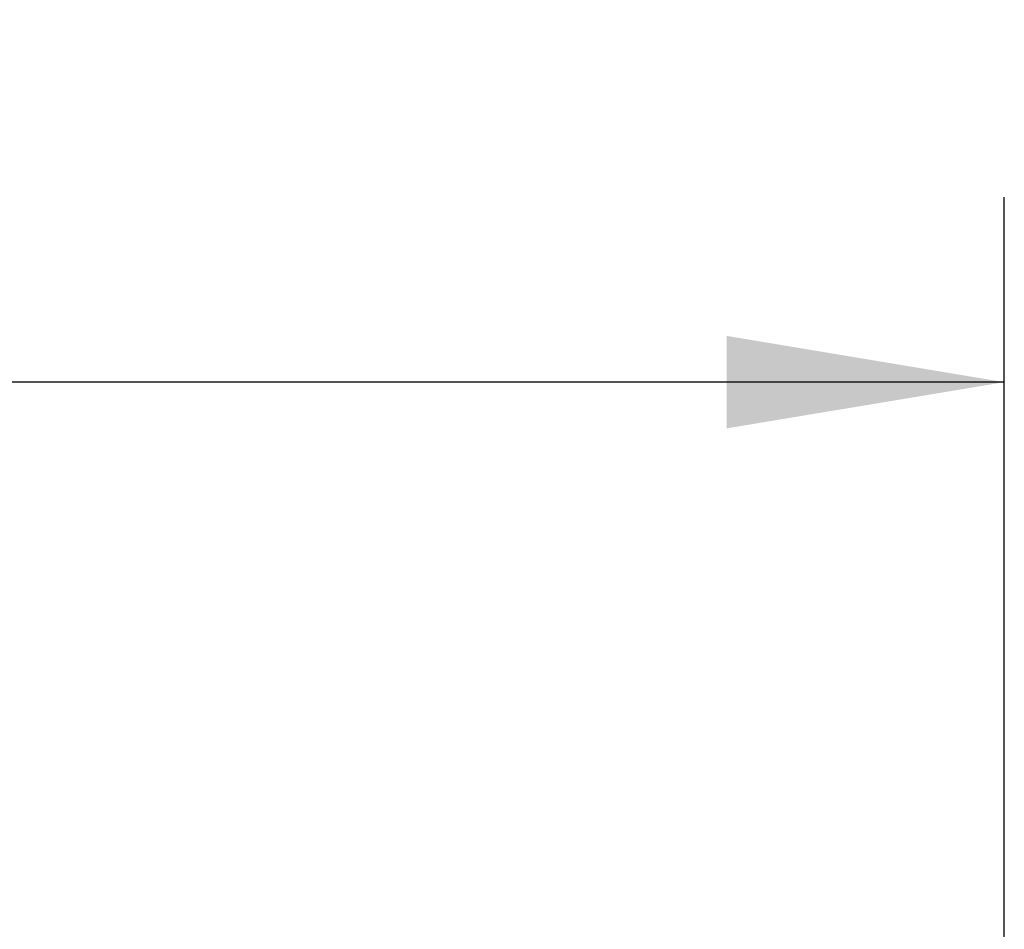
# Model space of a CAD drawing. Header units: millimetres. Extents: x 0 to 420, y 0 to 297.
# Tile 20 of 24: x 210 to 221, y 236 to 246. Entities that reach past the tile are written whole.
import ezdxf

# ---------------------------------------------------------------- set-up
doc = ezdxf.new("R2010")
doc.units = ezdxf.units.MM
doc.layers.add('QUOTE', color=174, linetype='Continuous')
doc.styles.add('SLDTEXTSTYLE3', font='TXT', dxfattribs={"width": 0.75})
doc.dimstyles.new('SLDDIMSTYLE0', dxfattribs={"dimtxt": 3, "dimasz": 3, "dimexe": 0, "dimexo": 0.0625, "dimgap": 0.75, "dimtad": 1, "dimlfac": 8.647318, "dimrnd": 1e-09, "dimzin": 12, "dimdsep": 46, "dimtxsty": 'SLDTEXTSTYLE3', "dimsah": 1, "dimcen": 0.09, "dimadec": 0, "dimazin": 3, "dimtfac": 1, "dimtdec": 3, "dimtofl": 0, "dimtmove": 0, "dimatfit": 3, "dimfxl": 0, "dimfrac": 2, "dimtolj": 1, "dimtzin": 12, "dimarcsym": 0})

# ---------------------------------------------------------------- blocks, each defined once
blk = doc.blocks.new('_D')
at = {"layer": 'QUOTE'}
for p, q in [((59.05, 231.249), (59.05, 243.884)), ((220.95, 231.249), (220.95, 243.884)), ((220.95, 241.884), (59.05, 241.884))]:
    blk.add_line(p, q, dxfattribs=at)
for points in [[(59.05, 241.884), (62.05, 241.384), (62.05, 242.384)], [(220.95, 241.884), (217.95, 242.384), (217.95, 241.384)]]:
    blk.add_solid(points, dxfattribs=at)
at = {"layer": 'QUOTE', "insert": (135.567, 245.751), "char_height": 3, "attachment_point": 1, "style": 'SLDTEXTSTYLE3'}
blk.add_mtext('1400', dxfattribs=at)

msp = doc.modelspace()

# ---------------------------------------------------------------- dimensions: what is measured, and where the dimension line sits
at = {"layer": 'QUOTE'}
dim = msp.add_linear_dim(base=(59.05, 241.8842), p1=(220.95, 229.2493), p2=(59.05, 229.2493), dimstyle='SLDDIMSTYLE0', dxfattribs=at)
dim.commit()
dim.dimension.update_dxf_attribs({"geometry": '_D', "text_midpoint": (140, 241.8842), "dimtype": 160})

doc.saveas('drawing.dxf')
